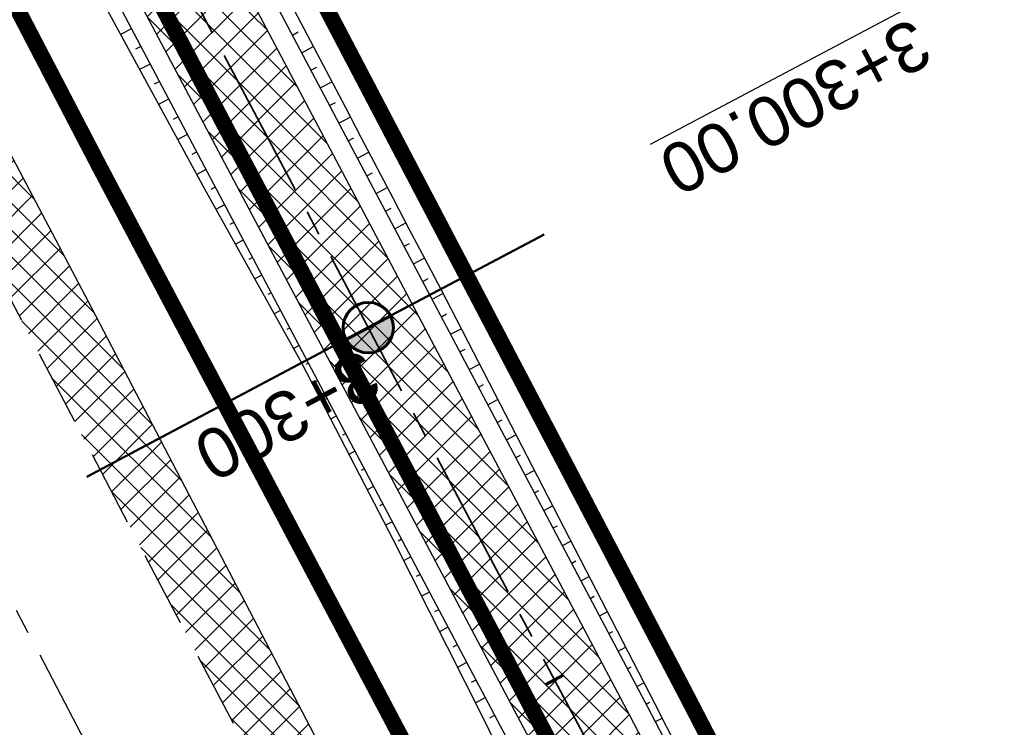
# Model space of a CAD drawing. Header units: metres. Extents: x 7529682 to 7533711, y 5721195 to 5727842.
# Tile 85 of 232: x 7531246 to 7531270, y 5724874 to 5724892. Entities that reach past the tile are written whole.
import ezdxf

# ---------------------------------------------------------------- set-up
doc = ezdxf.new("R2010")
doc.units = ezdxf.units.M
for name, pattern in [('817-dzialki-09-05-04$0$HIDDEN', [0.375, 0.25, -0.125]), ('ACAD_ISO05W100', [33, 24, -3, 0, -3, 0, -3]), ('CENTER', [50.800000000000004, 31.75, -6.35, 6.35, -6.35]), ('CENTER2', [28.575000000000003, 19.05, -3.175, 3.175, -3.175]), ('HIDDEN', [9.524999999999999, 6.35, -3.175])]:
    doc.linetypes.add(name, pattern=pattern)
for name, color, linetype in [('C-DROGI-SYTUACJA', 7, 'Continuous'), ('C-DROGI-SYTUACJA-ETYKIETY', 7, 'Continuous'), ('D-hatch-pobocza', 131, 'Continuous'), ('D-pobocza', 60, 'Continuous'), ('D-rowy', 160, 'Continuous'), ('D-skarpa', 2, 'Continuous'), ('D-skarpa-kreskowanie', 2, 'Continuous')]:
    doc.layers.add(name, color=color, linetype=linetype)
for name, color, linetype, lineweight, true_color in [('D-hatch-ciag-pieszo-rowerowy', 7, 'Continuous', 13, 0xff9f80), ('D-LR-etap-III', 7, '817-dzialki-09-05-04$0$HIDDEN', 50, 0x00008f), ('D-przekroje-pop', 7, 'Continuous', 50, 0x000099)]:
    doc.layers.add(name, color=color, linetype=linetype, lineweight=lineweight, true_color=true_color)
for name, color, linetype, lineweight in [('D-krawędzie', 3, 'Continuous', 30), ('D-obrzeża', 2, 'Continuous', 30), ('D-oś', 10, 'CENTER', 30), ('D-pas-drogowy', 7, 'ACAD_ISO05W100', 50)]:
    doc.layers.add(name, color=color, linetype=linetype, lineweight=lineweight)
doc.layers.add('poprzeczki', color=7, linetype='Continuous', true_color=0x0000c7)
doc.styles.get("Standard").update_dxf_attribs({"font": 'arial.ttf'})

# ---------------------------------------------------------------- blocks, each defined once
blk = doc.blocks.new('kilometraz')
at = {"linetype": 'ByBlock', "lineweight": -2}
blk.add_hatch(color=0, dxfattribs=at).paths.add_polyline_path([(0, -0.28125, 0.4142135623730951), (0.28125, 0, 0.4142135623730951), (0, 0.28125)])
at = {"color": 0, "linetype": 'ByBlock', "lineweight": -2}
blk.add_line((0, 0.28125), (0, -0.28125), dxfattribs=at)
blk.add_circle((0, 0), 0.28125, dxfattribs=at)
blk = doc.blocks.new('AeccTickLine')
at = {"color": 0, "linetype": 'ByBlock', "lineweight": -2}
blk.add_line((0, 1), (-3.673819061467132e-16, -1), dxfattribs=at)

msp = doc.modelspace()

# ---------------------------------------------------------------- hatches: boundary and pattern name
at = {"layer": 'D-hatch-ciag-pieszo-rowerowy'}
h = msp.add_hatch(dxfattribs=at)
h.set_pattern_fill('ANSI37', color=256, scale=0.15, style=0)
h.set_pattern_definition([(45, (0.8853450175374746, 0.4649341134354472), (-0.3367596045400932, 0.3367596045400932), []), (135, (0.8853450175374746, 0.4649341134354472), (-0.3367596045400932, -0.3367596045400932), [])])
h.paths.add_polyline_path([(7531176.001662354, 5725035.63263457), (7531173.776119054, 5725034.493482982), (7531202.515371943, 5724979.795162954), (7531233.695975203, 5724920.949650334), (7531258.824090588, 5724873.473403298), (7531292.224994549, 5724809.507396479), (7531303.703463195, 5724787.477282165), (7531306.469608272, 5724787.578715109), (7531294.441068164, 5724810.664555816), (7531261.036940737, 5724874.63673589), (7531235.905024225, 5724922.120164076), (7531204.726462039, 5724980.961824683)])
at = {"layer": 'D-hatch-pobocza'}
h = msp.add_hatch(dxfattribs=at)
h.set_pattern_fill('ANSI37', color=256, scale=0.15, style=0)
h.set_pattern_definition([(45, (0, 0), (-0.3367596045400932, 0.3367596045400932), []), (135, (0, 0), (-0.3367596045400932, -0.3367596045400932), [])])
h.paths.add_polyline_path([(7531224.12, 5724929.62), (7531213.15, 5724949.98), (7531200.73, 5724973.91), (7531188.83, 5724996.41), (7531176.889999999, 5725019.33), (7531166.91, 5725038.07), (7531158.980160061, 5725054.059290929), (7531158.14196267, 5725051.386259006), (7531167.380094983, 5725033.766927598), (7531197.164745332, 5724976.987689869), (7531228.151004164, 5724918.034426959), (7531253.152837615, 5724870.491119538), (7531286.7961686, 5724806.653565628), (7531296.234606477, 5724788.675232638), (7531298.77605959, 5724787.517560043), (7531278.139999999, 5724826.49), (7531263.88, 5724853.83), (7531259.009999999, 5724862.85), (7531247.509999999, 5724884.88), (7531235.21, 5724908.21)])

# ---------------------------------------------------------------- linework, layer by layer
at = {"layer": 'C-DROGI-SYTUACJA', "color": 10, "linetype": 'CENTER2', "lineweight": 35, "ltscale": 0.2}
msp.add_lwpolyline([(7531154.313313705, 5725078.4002911, -0.06893621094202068), (7531156.868938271, 5725074.829562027), (7531166.993104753, 5725055.549823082, -0.06873154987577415), (7531168.47910387, 5725051.431584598), (7531169.100428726, 5725048.502816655, 0.0687825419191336), (7531171.889509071, 5725040.775727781), (7531203.620916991, 5724980.378493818), (7531234.800499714, 5724921.534907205), (7531259.930515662, 5724874.055069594), (7531293.333031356, 5724810.085976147), (7531313.159872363, 5724772.033203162), (7531341.528881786, 5724719.923105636, -0.009023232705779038), (7531346.533284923, 5724710.322073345), (7531363.734853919, 5724675.815312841), (7531380.064961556, 5724644.822693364), (7531398.584264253, 5724609.362510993), (7531424.896642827, 5724559.228182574), (7531446.141834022, 5724518.960513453), (7531474.815809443, 5724464.451899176), (7531498.201389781, 5724419.897359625)], format="xyb", dxfattribs=at)
at = {"layer": 'D-krawędzie', "linetype": 'HIDDEN', "ltscale": 0.3, "flags": 128}
msp.add_lwpolyline([(7530572.009999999, 5726166.06), (7530620.380949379, 5726072.761487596), (7530641.555222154, 5726032.007915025), (7530660.960861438, 5725995.070069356), (7530689.128213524, 5725941.540167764), (7530707.335918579, 5725907.031820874), (7530725.255781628, 5725873.092686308), (7530743.969545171, 5725837.653904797), (7530770.526708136, 5725787.119408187), (7530787.864146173, 5725754.266918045), (7530809.897571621, 5725712.541613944), (7530824.739035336, 5725684.389287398), (7530840.856259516, 5725653.693092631), (7530860.675070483, 5725616.154465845), (7530865.283000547, 5725607.394015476), (7530878.050274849, 5725583.079962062), (7530918.171722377, 5725507.178125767), (7530950.162943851, 5725446.305402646), (7530993.419108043, 5725364.264712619), (7531022.766433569, 5725308.719304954), (7531053.80955549, 5725249.872416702), (7531081.165622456, 5725197.874670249), (7531103.902359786, 5725154.540603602), (7531128.123220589, 5725108.448161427), (7531149.3, 5725068.249999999), (7531167.380094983, 5725033.766927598), (7531197.164745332, 5724976.987689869), (7531228.151004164, 5724918.034426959), (7531253.152837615, 5724870.491119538), (7531286.7961686, 5724806.653565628), (7531306.739858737, 5724768.664832), (7531335.094443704, 5724714.652299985), (7531357.3191504, 5724672.438740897), (7531373.644908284, 5724641.454376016), (7531392.161870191, 5724605.998675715), (7531418.480331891, 5724555.852756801), (7531439.726902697, 5724515.582472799), (7531468.399107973, 5724461.077223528), (7531491.782023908, 5724416.527754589), (7531531.990296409, 5724339.832565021), (7531557.226635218, 5724291.658956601), (7531569.851546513, 5724267.577443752), (7531591.375556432, 5724226.547822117), (7531610.003879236, 5724191.103071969), (7531616.882991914, 5724177.998849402), (7531629.984986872, 5724153.025496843), (7531641.006768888, 5724132.021778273), (7531664.906257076, 5724087.616922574), (7531677.64401952, 5724064.785715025), (7531683.112433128, 5724054.988140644), (7531686.752875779, 5724048.180044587), (7531695.447538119, 5724031.696667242), (7531703.748818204, 5724015.917210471), (7531709.214143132, 5724005.513965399), (7531719.388607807, 5723986.14687362), (7531726.295217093, 5723973.000144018), (7531732.740794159, 5723960.735633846), (7531735.13, 5723956.19)], dxfattribs=at)
at = {"layer": 'D-LR-etap-III', "ltscale": 10, "flags": 128}
msp.add_lwpolyline([(7531750.474471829, 5723895.103125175, 0.4, 0.4, 0), (7531750.505, 5723895.13, 0.4, 0.4, 0), (7531682.71, 5724022.92, 0.4, 0.4, 0), (7531619.177023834, 5724147.203692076, 0.4, 0.4, 0), (7531592.308960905, 5724198.48863389, 0.4, 0.4, 0), (7531553.263875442, 5724272.918564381, 0.4, 0.4, 0), (7531504.019999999, 5724366.79, 0.4, 0.4, 0), (7531482.09, 5724407.62, 0.4, 0.4, 0), (7531412.350402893, 5724541.182759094, 0.4, 0.4, 0), (7531388.463669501, 5724586.929768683, 0.4, 0.4, 0), (7531345.12, 5724669.94, 0.4, 0.4, 0), (7531127.66, 5725081.67, 0.4, 0.4, 0), (7531059.253139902, 5725211.040795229, 0.4, 0.4, 0), (7531008.007244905, 5725307.953830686, 0.4, 0.4, 0), (7530964.181635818, 5725390.835555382, 0.4, 0.4, 0), (7530914.557354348, 5725484.683561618, 0.4, 0.4, 0), (7530865.243241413, 5725577.493975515, 0.4, 0.4, 0), (7530840.085257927, 5725624.058651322, 0.4, 0.4, 0), (7530802.559525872, 5725694.924584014, 0.4, 0.4, 0), (7530755.54, 5725787.51, 0.4, 0.4, 0), (7530708.717810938, 5725876.303221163, 0.4, 0.4, 0), (7530695.12, 5725902.09, 0.4, 0.4, 0), (7530642.91397006, 5726001.07839487, 0.4, 0.4, 0), (7530634.934723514, 5726016.146615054, 0.4, 0.4, 0), (7530610.820000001, 5726061.929999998, 0.4, 0.4, 0), (7530610.820000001, 5726061.929999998, 0.4, 0.4, 0), (7530607.21, 5726063.51, 0.4, 0.4, 0), (7530597.42, 5726080.68, 0.4, 0.4, 0), (7530591.16, 5726088.44, 0.4, 0.4, 0), (7530581.28, 5726107.21, 0.4, 0.4, 0), (7530571.29, 5726130.56, 0.4, 0.4, 0), (7530549.554994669, 5726171.527317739, 0.4, 0.4, 0), (7530531.014309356, 5726206.473807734, 0.4, 0.4, 0), (7530516.461208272, 5726236.016618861, 0.4, 0.4, 0), (7530500.798929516, 5726266.141265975, 0.4, 0.4, 0), (7530491.349999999, 5726283.94, 0.4, 0.4, 0), (7530482.4, 5726303.41, 0.4, 0.4, 0), (7530482.4, 5726303.41, 0.4, 0.4, 0), (7530450.41, 5726357.28, 0.4, 0.4, 0), (7530397.759396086, 5726458.499907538, 0.4, 0.4, 0), (7530334.707815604, 5726583.664702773, 0.4, 0.4, 0), (7530303.939274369, 5726645.167943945, 0.4, 0.4, 0), (7530300.509779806, 5726651.777515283, 0.4, 0.4, 0), (7530289.213532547, 5726671.966724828, 0.4, 0.4, 0), (7530281.54, 5726685.57, 0.4, 0.4, 0), (7530261.37085633, 5726724.163374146, 0.4, 0.4, 0), (7530254.03, 5726738.21, 0.4, 0.4, 0), (7530197.219999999, 5726845.06, 0.4, 0.4, 0), (7530194.71, 5726849.15, 0.4, 0.4, 0), (7530195.92, 5726850.75, 0.4, 0.4, 0), (7530170.546669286, 5726892.961489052, 0.4, 0.4, 0), (7530143.174718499, 5726945.065838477, 0.4, 0.4, 0), (7530105.059999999, 5727018.32, 0.4, 0.4, 0), (7530100.059999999, 5727027.16, 0.4, 0.4, 0), (7530062.318670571, 5727099.625398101, 0.4, 0.4, 0), (7530015.378537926, 5727189.420463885, 0.4, 0.4, 0), (7529983.207960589, 5727250.206596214, 0.4, 0.4, 0), (7529953.284293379, 5727306.74720398, 0.4, 0.4, 0), (7529900.67053443, 5727406.15903814, 0.4, 0.4, 0), (7529890.630239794, 5727425.131178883, 0.4, 0.4, 0), (7529875.155383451, 5727454.426350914, 0.4, 0.4, 0), (7529857.560096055, 5727487.787346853, 0.4, 0.4, 0), (7529835.194401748, 5727530.19312405, 0.4, 0.4, 0), (7529811.740544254, 5727574.662079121, 0.4, 0.4, 0), (7529792.101859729, 5727611.922638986, 0.4, 0.4, 0), (7529768.066117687, 5727657.469613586, 0.4, 0.4, 0), (7529755.210566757, 5727682.131373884, 0.4, 0.4, 0), (7529753.309999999, 5727681.13, 0.4, 0.4, 0), (7529739.21, 5727707.77, 0.4, 0.4, 0), (7529735.394745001, 5727711.251990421, 0.4, 0.4, 0), (7529725.42, 5727730.2, 0.4, 0.4, 0), (7529723.55, 5727729.88, 0.4, 0.4, 0), (7529695.566668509, 5727782.932080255, 0.4, 0.4, 0), (7529717.67971874, 5727794.024357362, 0.4, 0.4, 0), (7529736.274870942, 5727758.647400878, 0.4, 0.4, 0), (7529736.274870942, 5727758.647400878, 0.4, 0.4, 0), (7529744.511003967, 5727750.406106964, 0.4, 0.4, 0), (7529744.511003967, 5727750.406106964, 0.4, 0.4, 0), (7529750.282568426, 5727738.549848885, 0.4, 0.4, 0), (7529777.108510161, 5727687.569424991, 0.4, 0.4, 0), (7529796.51537536, 5727651.329932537, 0.4, 0.4, 0), (7529814.937945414, 5727616.793170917, 0.4, 0.4, 0), (7529839.006722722, 5727572.303976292, 0.4, 0.4, 0), (7529860.617626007, 5727532.509108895, 0.4, 0.4, 0), (7529882.348967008, 5727491.504261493, 0.4, 0.4, 0), (7529904.865139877, 5727449.096370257, 0.4, 0.4, 0), (7529920.747384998, 5727418.884773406, 0.4, 0.4, 0), (7529946.676504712, 5727368.547487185, 0.4, 0.4, 0), (7529972.024701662, 5727320.573310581, 0.4, 0.4, 0), (7529987.740014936, 5727290.153392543, 0.4, 0.4, 0), (7529996.497385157, 5727273.661630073, 0.4, 0.4, 0), (7530017.541471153, 5727234.202689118, 0.4, 0.4, 0), (7530033.053657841, 5727204.864166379, 0.4, 0.4, 0), (7530051.622983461, 5727170.222745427, 0.4, 0.4, 0), (7530069.276612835, 5727137.015751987, 0.4, 0.4, 0), (7530089.385386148, 5727097.533639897, 0.4, 0.4, 0), (7530109.712512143, 5727060.746615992, 0.4, 0.4, 0), (7530136.769722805, 5727011.640131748, 0.4, 0.4, 0), (7530162.446686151, 5726962.743777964, 0.4, 0.4, 0), (7530187.674104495, 5726916.992101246, 0.4, 0.4, 0), (7530207.820739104, 5726879.335323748, 0.4, 0.4, 0), (7530230.625609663, 5726834.518686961, 0.4, 0.4, 0), (7530262.288093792, 5726776.61832811, 0.4, 0.4, 0), (7530277.509672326, 5726760.213143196, 0.4, 0.4, 0), (7530286.036865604, 5726744.106684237, 0.4, 0.4, 0), (7530288.097472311, 5726735.884066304, 0.4, 0.4, 0), (7530290.393870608, 5726725.046963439, 0.4, 0.4, 0), (7530296.17664807, 5726713.582980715, 0.4, 0.4, 0), (7530302.726195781, 5726701.18226779, 0.4, 0.4, 0), (7530325.685047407, 5726657.466383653, 0.4, 0.4, 0), (7530343.243978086, 5726623.648592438, 0.4, 0.4, 0), (7530360.229820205, 5726591.746871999, 0.4, 0.4, 0), (7530383.20855044, 5726548.059469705, 0.4, 0.4, 0), (7530406.017875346, 5726503.605514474, 0.4, 0.4, 0), (7530427.464919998, 5726462.620289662, 0.4, 0.4, 0), (7530447.9278544, 5726424.388014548, 0.4, 0.4, 0), (7530471.126878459, 5726379.920667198, 0.4, 0.4, 0), (7530490.501003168, 5726343.033350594, 0.4, 0.4, 0), (7530509.499458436, 5726306.733076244, 0.4, 0.4, 0), (7530529.890269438, 5726267.244072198, 0.4, 0.4, 0), (7530543.852446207, 5726238.990319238, 0.4, 0.4, 0), (7530554.808897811, 5726218.943990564, 0.4, 0.4, 0), (7530559.027108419, 5726212.223286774, 0.4, 0.4, 0), (7530563.060988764, 5726206.409670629, 0.4, 0.4, 0), (7530566.93354971, 5726200.463543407, 0.4, 0.4, 0), (7530569.771022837, 5726194.901501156, 0.4, 0.4, 0), (7530571.47319415, 5726191.282350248, 0.4, 0.4, 0), (7530572.839142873, 5726188.024533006, 0.4, 0.4, 0), (7530575.295071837, 5726182.034664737, 0.4, 0.4, 0), (7530579.736851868, 5726173.306070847, 0.4, 0.4, 0), (7530583.3, 5726167.41, 0.4, 0.4, 0), (7530593.4, 5726163.33, 0.4, 0.4, 0), (7530598.618375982, 5726155.264489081, 0.4, 0.4, 0), (7530608.258304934, 5726140.497132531, 0.4, 0.4, 0), (7530603.269999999, 5726136.83, 0.4, 0.4, 0), (7530606.53, 5726131.84, 0.4, 0.4, 0), (7530604.239057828, 5726124.21679044, 0.4, 0.4, 0), (7530605.847136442, 5726121.630127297, 0.4, 0.4, 0), (7530608.971611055, 5726116.164124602, 0.4, 0.4, 0), (7530618.114293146, 5726097.791111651, 0.4, 0.4, 0), (7530651.213125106, 5726034.959524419, 0.4, 0.4, 0), (7530670.243741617, 5725998.61095082, 0.4, 0.4, 0), (7530698.075474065, 5725945.952624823, 0.4, 0.4, 0), (7530716.505955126, 5725911.3051464, 0.4, 0.4, 0), (7530735.223454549, 5725875.667401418, 0.4, 0.4, 0), (7530752.504235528, 5725842.154920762, 0.4, 0.4, 0), (7530778.310652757, 5725793.501254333, 0.4, 0.4, 0), (7530797.499961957, 5725756.381811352, 0.4, 0.4, 0), (7530812.518974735, 5725728.28874362, 0.4, 0.4, 0), (7530820.039295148, 5725713.160404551, 0.4, 0.4, 0), (7530822.422446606, 5725710.193574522, 0.4, 0.4, 0), (7530833.154893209, 5725688.800634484, 0.4, 0.4, 0), (7530849.629354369, 5725656.158601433, 0.4, 0.4, 0), (7530867.98290276, 5725621.963939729, 0.4, 0.4, 0), (7530872.629809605, 5725612.88760475, 0.4, 0.4, 0), (7530880.354488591, 5725597.594500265, 0.4, 0.4, 0), (7530883.839446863, 5725593.389159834, 0.4, 0.4, 0), (7530891.782113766, 5725587.763349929, 0.4, 0.4, 0), (7530895.038670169, 5725584.280746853, 0.4, 0.4, 0), (7530897.033644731, 5725580.941110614, 0.4, 0.4, 0), (7530900.951646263, 5725579.945856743, 0.4, 0.4, 0), (7530904.80970798, 5725571.977328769, 0.4, 0.4, 0), (7530903.682362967, 5725568.566434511, 0.4, 0.4, 0), (7530908.900614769, 5725558.844845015, 0.4, 0.4, 0), (7530910.252030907, 5725545.671606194, 0.4, 0.4, 0), (7530912.872986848, 5725538.645543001, 0.4, 0.4, 0), (7530945.278171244, 5725478.464284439, 0.4, 0.4, 0), (7530959.692318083, 5725450.24628822, 0.4, 0.4, 0), (7531002.82670893, 5725368.192370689, 0.4, 0.4, 0), (7531044.703532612, 5725290.314293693, 0.4, 0.4, 0), (7531064.098839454, 5725253.212562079, 0.4, 0.4, 0), (7531083.010253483, 5725216.677517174, 0.4, 0.4, 0), (7531113.013137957, 5725158.465613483, 0.4, 0.4, 0), (7531137.364304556, 5725113.07076138, 0.4, 0.4, 0), (7531150.830830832, 5725086.711759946, 0.4, 0.4, 0), (7531159.745663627, 5725076.640848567, 0.4, 0.4, 0), (7531166.309999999, 5725074.58, 0.4, 0.4, 0), (7531172.29, 5725062.58, 0.4, 0.4, 0), (7531170.589828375, 5725055.605912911, 0.4, 0.4, 0), (7531173.732823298, 5725044.080706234, 0.4, 0.4, 0), (7531215.342008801, 5724964.859648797, 0.4, 0.4, 0), (7531238.054496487, 5724921.684649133, 0.4, 0.4, 0), (7531262.389821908, 5724875.282876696, 0.4, 0.4, 0), (7531295.587160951, 5724811.265731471, 0.4, 0.4, 0), (7531348.487908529, 5724712.362812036, 0.4, 0.4, 0), (7531363.740817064, 5724682.68394264, 0.4, 0.4, 0), (7531366.986905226, 5724675.865317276, 0.4, 0.4, 0), (7531382.541261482, 5724646.110625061, 0.4, 0.4, 0), (7531401.299165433, 5724610.874551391, 0.4, 0.4, 0), (7531428.964837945, 5724558.862274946, 0.4, 0.4, 0), (7531449.111202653, 5724520.397801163, 0.4, 0.4, 0), (7531477.292992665, 5724465.831467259, 0.4, 0.4, 0), (7531500.996290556, 5724421.112506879, 0.4, 0.4, 0), (7531512.121834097, 5724400.549045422, 0.4, 0.4, 0), (7531513.78163794, 5724396.757451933, 0.4, 0.4, 0), (7531526.32, 5724379.39, 0.4, 0.4, 0), (7531566.783642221, 5724302.73628205, 0.4, 0.4, 0), (7531578.579156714, 5724282.774819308, 0.4, 0.4, 0), (7531584.232619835, 5724273.111246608, 0.4, 0.4, 0), (7531590.109283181, 5724263.508189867, 0.4, 0.4, 0), (7531593.027899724, 5724258.771479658, 0.4, 0.4, 0), (7531595.711841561, 5724254.226824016, 0.4, 0.4, 0), (7531601.659976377, 5724243.898197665, 0.4, 0.4, 0), (7531606.097733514, 5724235.986407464, 0.4, 0.4, 0), (7531609.382207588, 5724230.799061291, 0.4, 0.4, 0), (7531611.580260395, 5724227.671180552, 0.4, 0.4, 0), (7531612.707802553, 5724225.86410867, 0.4, 0.4, 0), (7531618.665224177, 5724214.480919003, 0.4, 0.4, 0), (7531619.885522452, 5724212.333950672, 0.4, 0.4, 0), (7531620.931818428, 5724210.787064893, 0.4, 0.4, 0), (7531623.518605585, 5724207.111542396, 0.4, 0.4, 0), (7531626.143926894, 5724203.61306897, 0.4, 0.4, 0), (7531632.022984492, 5724196.485954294, 0.4, 0.4, 0), (7531653.949089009, 5724152.617641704, 0.4, 0.4, 0), (7531656.750690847, 5724143.103797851, 0.4, 0.4, 0), (7531659.61440691, 5724133.254504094, 0.4, 0.4, 0), (7531661.627147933, 5724128.646047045, 0.4, 0.4, 0.01093811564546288), (7531674.314987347, 5724101.43546424, 0.4, 0.4, 0), (7531685.137626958, 5724081.408252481, 0.4, 0.4, 0), (7531692.159945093, 5724066.277333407, 0.4, 0.4, 0), (7531699.662164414, 5724051.388120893, 0.4, 0.4, 0), (7531704.480624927, 5724040.808561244, 0.4, 0.4, 0), (7531704.480624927, 5724040.808561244, 0.4, 0.4, 0), (7531704.401251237, 5724037.368913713, 0.4, 0.4, 0), (7531720.383609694, 5724003.441317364, 0.4, 0.4, 0), (7531728.79890528, 5723986.206298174, 0.4, 0.4, 0), (7531733.237926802, 5723977.192631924, 0.4, 0.4, 0), (7531736.750027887, 5723969.505210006, 0.4, 0.4, 0), (7531737.336143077, 5723968.518916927, 0.4, 0.4, 0), (7531738.285051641, 5723967.699360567, 0.4, 0.4, 0), (7531742.180915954, 5723962.346428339, 0.4, 0.4, 0), (7531744.286141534, 5723958.615526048, 0.4, 0.4, 0), (7531755.393260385, 5723944.192617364, 0.4, 0.4, 0), (7531758.69, 5723936.76, 0.4, 0.4, 0), (7531780.08, 5723929.25, 0.4, 0.4, 0), (7531792.611989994, 5723906.337708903, 0.4, 0.4, 0), (7531792.611989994, 5723906.337708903, 0.4, 0.4, 0), (7531756.962094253, 5723883.055323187, 0.4, 0.4, 0), (7531750.46, 5723895.130000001, 0.4, 0.4, 0), (7531750.46, 5723895.130000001, 0, 0, 0)], format="xyseb", dxfattribs=at)
at = {"layer": 'D-obrzeża'}
for points in [[(7531306.469608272, 5724787.578715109), (7531294.441068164, 5724810.664555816), (7531261.036940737, 5724874.63673589), (7531235.905024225, 5724922.120164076), (7531204.726462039, 5724980.961824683), (7531173.078268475, 5725041.196618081, -0.06878949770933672), (7531170.288801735, 5725048.924442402), (7531169.644367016, 5725051.962144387, 0.06857369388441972), (7531168.255622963, 5725055.814645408), (7531166.709236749, 5725058.763974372, -0.2909904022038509), (7531166.888084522, 5725060.902702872), (7531168.105220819, 5725062.504529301)], [(7531162.547399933, 5725061.317843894), (7531165.881540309, 5725054.958839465, -0.06857369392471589), (7531167.270284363, 5725051.106338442), (7531167.914945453, 5725048.067569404, 0.06878949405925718), (7531170.704411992, 5725040.339745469), (7531202.515371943, 5724979.795162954), (7531233.695975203, 5724920.949650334), (7531258.824090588, 5724873.473403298), (7531292.224994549, 5724809.507396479), (7531312.052212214, 5724771.453899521), (7531340.423454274, 5724719.339022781, -0.009020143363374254), (7531345.426151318, 5724709.741280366), (7531362.628782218, 5724675.232985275), (7531378.958019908, 5724644.242016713), (7531397.476854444, 5724608.78273076), (7531423.790449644, 5724558.646084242), (7531445.035916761, 5724518.377892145), (7531473.709538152, 5724463.869950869), (7531497.094585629, 5724419.316425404), (7531505.905040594, 5724402.510940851, -0.03317121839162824), (7531508.586352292, 5724396.450655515), (7531511.248060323, 5724389.164100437)]]:
    msp.add_lwpolyline(points, format="xyb", dxfattribs=at)
at = {"layer": 'D-oś', "ltscale": 0.1}
msp.add_lwpolyline([(7531488.682972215, 5724414.901138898), (7531465.30154836, 5724459.447768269), (7531436.630334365, 5724513.951133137), (7531415.382990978, 5724554.222881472), (7531389.061122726, 5724604.375291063), (7531370.54547166, 5724639.828481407), (7531354.22214964, 5724670.808223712), (7531331.99647235, 5724713.023626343), (7531303.640952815, 5724767.037938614), (7531283.698553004, 5724805.024214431), (7531250.055061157, 5724868.862076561), (7531225.052886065, 5724916.406033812), (7531194.065303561, 5724975.361817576), (7531164.280332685, 5725032.141666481), (7531146.201824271, 5725066.621712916), (7531125.025790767, 5725106.818458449), (7531100.803065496, 5725152.914450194), (7531078.067230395, 5725196.24679728), (7531050.712974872, 5725248.241100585), (7531019.671816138, 5725307.084268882), (7530990.323090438, 5725362.632329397), (7530947.065833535, 5725444.675091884), (7530915.075467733, 5725505.546186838), (7530874.953735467, 5725581.448561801)], dxfattribs=at)
at = {"layer": 'D-pas-drogowy', "ltscale": 0.2, "flags": 128}
msp.add_lwpolyline([(7531633.018560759, 5724182.834272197, 0.4, 0.4, 0), (7531617.558899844, 5724211.608162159, 0.4, 0.4, 0), (7531566.783642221, 5724302.73628205, 0.4, 0.4, 0), (7531538.419082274, 5724356.469679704, 0.4, 0.4, 0), (7531526.32, 5724379.39, 0.4, 0.4, 0), (7531516.102085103, 5724393.607319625, 0.4, 0.4, 0.001485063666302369), (7531513.78037409, 5724396.837773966, 0.4, 0.4, 0), (7531501.87, 5724413.41, 0.4, 0.4, 0), (7531474.926107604, 5724464.507896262, 0.4, 0.4, 0), (7531446.200436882, 5724518.992313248, 0.4, 0.4, 0), (7531424.962185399, 5724559.262257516, 0.4, 0.4, 0), (7531398.444460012, 5724609.565801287, 0.4, 0.4, 0), (7531379.647455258, 5724645.216004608, 0.4, 0.4, 0), (7531365.23, 5724672.56, 0.4, 0.4, 0), (7531341.305752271, 5724717.915356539, 0.4, 0.4, 0), (7531312.899996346, 5724771.788898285, 0.4, 0.4, 0), (7531292.590923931, 5724810.306502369, 0.4, 0.4, 0), (7531259.391619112, 5724873.271351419, 0.4, 0.4, 0), (7531233.740401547, 5724921.922582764, 0.4, 0.4, 0), (7531203.072738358, 5724980.092044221, 0.4, 0.4, 0), (7531173.471398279, 5725036.225177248, 0.4, 0.4, 0), (7531168.269999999, 5725046.09, 0.4, 0.4, 0), (7531172.29, 5725062.58, 0.4, 0.4, 0), (7531166.309999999, 5725074.58, 0.4, 0.4, 0), (7531150.32, 5725079.6, 0.4, 0.4, 0), (7531141.5, 5725096.43, 0.4, 0.4, 0), (7531109.311735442, 5725157.814415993, 0.4, 0.4, 0), (7531086.641300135, 5725201.047918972, 0.4, 0.4, 0), (7531059.198258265, 5725253.383662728, 0.4, 0.4, 0), (7531028.206828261, 5725312.48946212, 0.4, 0.4, 0), (7530999.104694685, 5725367.990143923, 0.4, 0.4, 0), (7530956.247527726, 5725449.724815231, 0.4, 0.4, 0), (7530924.397774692, 5725510.463768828, 0.4, 0.4, 0), (7530897.509999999, 5725561.74, 0.4, 0.4, 0), (7530894.46, 5725566.14, 0.4, 0.4, 0), (7530892.16, 5725570.49, 0.4, 0.4, 0), (7530869.362688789, 5725613.307018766, 0.4, 0.4, 0), (7530861.693971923, 5725627.704613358, 0.4, 0.4, 0), (7530852.74, 5725644.52, 0.4, 0.4, 0), (7530831.509999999, 5725684.2, 0.4, 0.4, 0), (7530811.13, 5725722.52, 0.4, 0.4, 0), (7530792.3476413, 5725757.940652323, 0.4, 0.4, 0), (7530768.03, 5725803.8, 0.4, 0.4, 0), (7530748.768542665, 5725840.178507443, 0.4, 0.4, 0), (7530727.7, 5725879.97, 0.4, 0.4, 0), (7530712.0981582, 5725909.54523909, 0.4, 0.4, 0), (7530693.644105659, 5725944.645156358, 0.4, 0.4, 0), (7530665.702224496, 5725997.538976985, 0.4, 0.4, 0), (7530641.759999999, 5726042.88, 0.4, 0.4, 0), (7530616.5, 5726091.48, 0.4, 0.4, 0), (7530604.628439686, 5726114.319880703, 0.4, 0.4, -0.007762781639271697), (7530602.5, 5726118.43, 0.4, 0.4, 0), (7530603.992037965, 5726123.394821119, 0.4, 0.4, 0), (7530606.53, 5726131.84, 0.4, 0.4, 0), (7530603.269999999, 5726136.83, 0.4, 0.4, 0), (7530593.775620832, 5726151.368713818, 0.4, 0.4, 0), (7530590.202637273, 5726156.84001263, 0.4, 0.4, 0), (7530583.3, 5726167.41, 0.4, 0.4, 0), (7530580.578343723, 5726170.427567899, 0.4, 0.4, 0), (7530575.849999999, 5726175.67, 0.4, 0.4, 0), (7530569.009999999, 5726186.66, 0.4, 0.4, 0), (7530562.555322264, 5726199.189409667, 0.4, 0.4, 0), (7530555.67, 5726211.39, 0.4, 0.4, 0), (7530548.29, 5726224.23, 0.4, 0.4, 0), (7530540.58, 5726237.71, 0.4, 0.4, 0), (7530532.679999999, 5726252.65, 0.4, 0.4, 0), (7530524.059999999, 5726269.35, 0.4, 0.4, 0), (7530502.82, 5726309.91, 0.4, 0.4, 0), (7530488.83, 5726336.63, 0.4, 0.4, 0), (7530466.03, 5726380.16, 0.4, 0.4, 0), (7530438.469999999, 5726432.77, 0.4, 0.4, 0), (7530424.53, 5726459.09, 0.4, 0.4, 0), (7530401.63, 5726502.97, 0.4, 0.4, 0), (7530383.38, 5726538.06, 0.4, 0.4, 0), (7530353.969999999, 5726593.52, 0.4, 0.4, 0), (7530338.469999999, 5726622.74, 0.4, 0.4, 0), (7530322.009999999, 5726653.88, 0.4, 0.4, 0), (7530297.54, 5726700.33, 0.4, 0.4, 0), (7530287.38, 5726719.6, 0.4, 0.4, 0), (7530285.94993921, 5726722.315508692, 0.4, 0.4, 0), (7530280.259999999, 5726733.12, 0.4, 0.4, 0), (7530266.73, 5726758.74, 0.4, 0.4, 0), (7530260.42, 5726770.47, 0.4, 0.4, 0), (7530253.25, 5726783.82, 0.4, 0.4, 0), (7530244.95, 5726799.33, 0.4, 0.4, 0), (7530239.389999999, 5726808.49, 0.4, 0.4, 0), (7530238.29, 5726807.9, 0.4, 0.4, 0), (7530218.11, 5726850.67, 0.4, 0.4, 0), (7530175.906646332, 5726928.168028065, 0.4, 0.4, 0), (7530096.679999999, 5727076.15, 0.4, 0.4, 0), (7530094.679999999, 5727079.89, 0.4, 0.4, 0), (7530064.59693469, 5727135.522637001, 0.4, 0.4, 0), (7530046.730970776, 5727168.8921561, 0.4, 0.4, 0), (7530025.803045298, 5727208.461374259, 0.4, 0.4, 0), (7530012.846501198, 5727232.979315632, 0.4, 0.4, 0), (7529994.15, 5727268.45, 0.4, 0.4, 0), (7529981.670868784, 5727291.93018666, 0.4, 0.4, 0), (7529949.889999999, 5727351.73, 0.4, 0.4, 0), (7529924.75, 5727399.03, 0.4, 0.4, 0), (7529915.515824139, 5727417.099754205, 0.4, 0.4, 0), (7529885.83, 5727475.19, 0.4, 0.4, 0), (7529862.559999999, 5727519.97, 0.4, 0.4, 0), (7529852.984923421, 5727538.191086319, 0.4, 0.4, 0), (7529836.513084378, 5727569.51130111, 0.4, 0.4, 0), (7529815.36890814, 5727609.140983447, 0.4, 0.4, 0), (7529792.795203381, 5727651.247499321, 0.4, 0.4, 0), (7529774.199114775, 5727685.858348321, 0.4, 0.4, 0), (7529746.966026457, 5727736.059440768, 0.4, 0.4, 0), (7529733.92, 5727757.62, 0.4, 0.4, 0), (7529708.607472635, 5727806.388536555, 0.4, 0.4, 0), (7529688.491967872, 5727796.344621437, 0.4, 0.4, 0), (7529723.55, 5727729.88, 0.4, 0.4, 0), (7529725.42, 5727730.2, 0.4, 0.4, 0), (7529735.38, 5727711.28, 0.4, 0.4, 0), (7529739.21, 5727707.77, 0.4, 0.4, 0), (7529753.309999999, 5727681.13, 0.4, 0.4, 0), (7529755.178396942, 5727682.114424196, 0.4, 0.4, 0), (7529792.101859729, 5727611.922638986, 0.4, 0.4, 0), (7529811.740544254, 5727574.662079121, 0.4, 0.4, 0), (7529835.194401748, 5727530.19312405, 0.4, 0.4, 0), (7529857.560096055, 5727487.787346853, 0.4, 0.4, 0), (7529875.155383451, 5727454.426350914, 0.4, 0.4, 0), (7529890.630239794, 5727425.131178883, 0.4, 0.4, 0), (7529900.67053443, 5727406.15903814, 0.4, 0.4, 0), (7529953.284293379, 5727306.74720398, 0.4, 0.4, 0), (7529983.207960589, 5727250.206596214, 0.4, 0.4, 0), (7530015.378537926, 5727189.420463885, 0.4, 0.4, 0), (7530062.318670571, 5727099.625398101, 0.4, 0.4, 0), (7530100.059999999, 5727027.16, 0.4, 0.4, 0), (7530105.059999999, 5727018.32, 0.4, 0.4, 0), (7530143.174718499, 5726945.065838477, 0.4, 0.4, 0), (7530170.546669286, 5726892.961489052, 0.4, 0.4, 0), (7530195.92, 5726850.75, 0.4, 0.4, 0), (7530194.71, 5726849.15, 0.4, 0.4, 0), (7530197.219999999, 5726845.06, 0.4, 0.4, 0), (7530254.03, 5726738.21, 0.4, 0.4, 0), (7530261.37085633, 5726724.163374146, 0.4, 0.4, 0), (7530281.54, 5726685.57, 0.4, 0.4, 0), (7530289.213532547, 5726671.966724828, 0.4, 0.4, 0), (7530300.509779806, 5726651.777515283, 0.4, 0.4, 0), (7530303.939274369, 5726645.167943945, 0.4, 0.4, 0), (7530334.707815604, 5726583.664702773, 0.4, 0.4, 0), (7530397.759396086, 5726458.499907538, 0.4, 0.4, 0), (7530450.41, 5726357.28, 0.4, 0.4, 0), (7530482.4, 5726303.41, 0.4, 0.4, 0), (7530483.687990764, 5726301.003383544, 0.4, 0.4, 0), (7530491.349999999, 5726283.94, 0.4, 0.4, 0), (7530512.67, 5726243.78, 0.4, 0.4, 0), (7530529.429999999, 5726209.46, 0.4, 0.4, 0), (7530571.29, 5726130.56, 0.4, 0.4, 0), (7530581.28, 5726107.21, 0.4, 0.4, 0), (7530591.16, 5726088.44, 0.4, 0.4, 0), (7530597.42, 5726080.68, 0.4, 0.4, 0), (7530607.21, 5726063.51, 0.4, 0.4, 0), (7530610.820000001, 5726061.929999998, 0.4, 0.4, 0), (7530634.934723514, 5726016.146615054, 0.4, 0.4, 0), (7530642.91397006, 5726001.07839487, 0.4, 0.4, 0), (7530695.12, 5725902.09, 0.4, 0.4, 0), (7530708.717810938, 5725876.303221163, 0.4, 0.4, 0), (7530755.54, 5725787.51, 0.4, 0.4, 0), (7530802.559525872, 5725694.924584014, 0.4, 0.4, 0), (7530840.085257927, 5725624.058651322, 0.4, 0.4, 0), (7530865.243241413, 5725577.493975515, 0.4, 0.4, 0), (7530914.557354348, 5725484.683561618, 0.4, 0.4, 0), (7530964.181635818, 5725390.835555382, 0.4, 0.4, 0), (7531008.007244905, 5725307.953830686, 0.4, 0.4, 0), (7531059.253139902, 5725211.040795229, 0.4, 0.4, 0), (7531127.66, 5725081.67, 0.4, 0.4, 0), (7531345.12, 5724669.94, 0.4, 0.4, 0), (7531388.463669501, 5724586.929768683, 0.4, 0.4, 0), (7531412.350402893, 5724541.182759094, 0.4, 0.4, 0), (7531482.09, 5724407.62, 0.4, 0.4, 0), (7531504.019999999, 5724366.79, 0.4, 0.4, 0), (7531519.374444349, 5724337.520497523, 0.4, 0.4, 0), (7531563.748815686, 5724252.931583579, 0.4, 0.4, 0), (7531602.175111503, 5724179.681224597, 0.4, 0.4, 0), (7531619.177023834, 5724147.203692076, 0.4, 0.4, 0), (7531625.038493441, 5724135.63500206, 0.4, 0.4, 0), (7531656.796442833, 5724073.31633882, 0.4, 0.4, 0), (7531675.12, 5724037.36, 0.4, 0.4, 0), (7531682.71, 5724022.92, 0.4, 0.4, 0), (7531705.565196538, 5723979.810545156, 0.4, 0.4, 0), (7531736.605941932, 5723921.261514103, 0.4, 0.4, 0), (7531750.46, 5723895.130000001, 0.4, 0.4, 0), (7531740.769999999, 5723886.56, 0.4, 0.4, 0), (7531732.86, 5723885, 0.4, 0.4, 0), (7531722.179999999, 5723887.77, 0.4, 0.4, 0), (7531729.87, 5723862.17, 0.4, 0.4, 0), (7531742.92, 5723861.93, 0.4, 0.4, 0), (7531763.71, 5723859.52, 0.4, 0.4, 0), (7531768.42, 5723854.12, 0.4, 0.4, 0), (7531787.42, 5723817.97, 0.4, 0.4, 0), (7531795.57, 5723809.82, 0.4, 0.4, 0), (7531816.346897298, 5723819.850397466, 0.4, 0.4, 0), (7531816.346897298, 5723819.850397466, 0.4, 0.4, 0), (7531805.059999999, 5723843.23, 0.4, 0.4, 0), (7531803.61, 5723886.23, 0.4, 0.4, 0), (7531803.61, 5723886.23, 0.4, 0.4, 0), (7531780.08, 5723929.25, 0.4, 0.4, 0), (7531758.69, 5723936.76, 0.4, 0.4, 0), (7531749.3590272, 5723946.412126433, 0.4, 0.4, 0), (7531742.71, 5723953.29, 0.4, 0.4, 0), (7531735.177368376, 5723967.877529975, 0.4, 0.4, 0), (7531722.37, 5723992.68, 0.4, 0.4, 0), (7531705.041669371, 5724030.885563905, 0.4, 0.4, 0), (7531699.469999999, 5724043.17, 0.4, 0.4, 0), (7531692.69, 5724058.11, 0.4, 0.4, 0), (7531679.672010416, 5724084.016803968, 0.4, 0.4, 0), (7531674.55, 5724094.21, 0.4, 0.4, 0), (7531666.633166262, 5724114.002855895, 0.4, 0.4, 0), (7531649, 5724153.82, 0.4, 0.4, 0), (7531641.49, 5724149.34, 0.4, 0.4, 0), (7531626.04, 5724179.34, 0.4, 0.4, 0), (7531633.03, 5724182.84, 0, 0, 0)], format="xyseb", dxfattribs=at)
at = {"layer": 'D-pobocza'}
for points in [[(7531307.02283738, 5724787.599001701), (7531294.884488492, 5724810.895593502), (7531261.479510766, 5724874.86940241), (7531236.346942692, 5724922.354061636), (7531205.168680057, 5724981.195157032), (7531173.553039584, 5725041.367993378, -0.06878949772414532), (7531170.763572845, 5725049.095817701), (7531170.119183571, 5725052.133305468, 0.06857369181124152), (7531168.730439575, 5725055.985806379), (7531167.152059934, 5725058.996154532, -0.29099040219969), (7531167.286195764, 5725060.600200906), (7531168.706932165, 5725062.469977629)], [(7531162.211571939, 5725060.88159827), (7531165.406723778, 5725054.787678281, -0.06857369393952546), (7531166.795467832, 5725050.935177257), (7531167.440174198, 5725047.896194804, 0.06878949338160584), (7531170.229640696, 5725040.168370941), (7531202.073153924, 5724979.561830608), (7531233.254165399, 5724920.715547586), (7531258.381520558, 5724873.24073678), (7531291.781779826, 5724809.275964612), (7531303.155836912, 5724787.446242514)]]:
    msp.add_lwpolyline(points, format="xyb", dxfattribs=at)
msp.add_lwpolyline([(7531298.77605959, 5724787.517560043), (7531278.139999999, 5724826.49), (7531263.88, 5724853.83), (7531259.009999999, 5724862.85), (7531247.509999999, 5724884.88), (7531235.21, 5724908.21), (7531224.12, 5724929.62), (7531213.15, 5724949.98), (7531200.73, 5724973.91), (7531188.83, 5724996.41), (7531176.889999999, 5725019.33), (7531166.91, 5725038.07), (7531158.980160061, 5725054.059290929), (7531158.14196267, 5725051.386259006)], dxfattribs=at)
at = {"layer": 'D-przekroje-pop', "extrusion": (0.4677951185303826, -0.8838369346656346, 0), "elevation": -1536780.201414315}
msp.add_lwpolyline([(9334478.828319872, 0), (9334473.828319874, 0), (9334465.828319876, 0)], dxfattribs=at)
at = {"layer": 'D-rowy', "linetype": 'HIDDEN', "ltscale": 0.1, "const_width": 0.4, "flags": 128}
msp.add_lwpolyline([(7531506.121399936, 5724397.133351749), (7531489.190578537, 5724429.34060068), (7531483.400111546, 5724440.512095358), (7531478.412312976, 5724450.146766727), (7531462.901323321, 5724479.304166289), (7531434.632959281, 5724532.161646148), (7531396.749002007, 5724604.644561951), (7531378.596106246, 5724640.173238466), (7531368.21, 5724659.05), (7531363.9, 5724666.92), (7531355.876537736, 5724682.661796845), (7531338.032693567, 5724716.834919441), (7531309.901853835, 5724770.33291588), (7531304.158114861, 5724781.147276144), (7531299.737467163, 5724789.052054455), (7531294.930113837, 5724798.468047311), (7531279.862466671, 5724827.641362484), (7531247.714582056, 5724888.416734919), (7531220.373424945, 5724940.87265548), (7531195.513546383, 5724987.526839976), (7531168.705641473, 5725038.836315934), (7531161.295913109, 5725053.454680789), (7531161.295913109, 5725053.454680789)], dxfattribs=at)
at = {"layer": 'D-skarpa', "linetype": 'Continuous'}
for points in [[(7531230.708019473, 5724934.052577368, -0.0002231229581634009), (7531256.277173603, 5724885.355907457), (7531258.573697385, 5724880.914253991), (7531261.647828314, 5724874.964004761), (7531263.151207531, 5724872.010750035), (7531267.688052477, 5724863.098524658), (7531270.048955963, 5724858.690702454), (7531272.444355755, 5724854.300893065), (7531274.718840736, 5724849.847946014), (7531276.998616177, 5724845.397761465), (7531279.375307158, 5724840.998182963), (7531281.742612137, 5724836.593703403), (7531286.350380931, 5724827.718512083), (7531288.531242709, 5724823.211257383), (7531290.81527323, 5724818.766720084), (7531293.118803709, 5724814.330934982), (7531294.924077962, 5724810.915273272), (7531295.462517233, 5724809.897772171), (7531297.814760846, 5724805.499934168), (7531302.620318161, 5724796.727816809), (7531305.022377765, 5724792.341383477), (7531307.282538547, 5724787.881015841), (7531307.417044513, 5724787.613457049)], [(7531219.598007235, 5724945.141320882), (7531226.348571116, 5724931.742626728), (7531228.709523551, 5724927.335086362, -0.0003857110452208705), (7531236.046592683, 5724914.248378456), (7531238.562367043, 5724909.922769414), (7531240.907677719, 5724905.506937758), (7531247.95517282, 5724892.265562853), (7531250.347431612, 5724887.8745798), (7531252.783310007, 5724883.506683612), (7531255.080419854, 5724879.065340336), (7531257.338831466, 5724874.60351495), (7531258.08452036, 5724873.078025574), (7531259.493072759, 5724870.100594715), (7531261.633061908, 5724865.577418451), (7531264.107660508, 5724861.228964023), (7531266.812251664, 5724857.000603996), (7531269.0837259, 5724852.546084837)]]:
    msp.add_lwpolyline(points, format="xyb", dxfattribs=at)
at = {"layer": 'D-skarpa-kreskowanie', "linetype": 'Continuous'}
for p, q in [((7531248.507889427, 5724891.895655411, 108.4375259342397), (7531248.235304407, 5724891.751382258, 108.2319083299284)), ((7531252.551219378, 5724891.73822677, 108.5713479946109), (7531252.698204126, 5724891.81602251, 108.4604737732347)), ((7531248.741786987, 5724891.453736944, 108.4384670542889), (7531248.608158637, 5724891.383010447, 108.3376678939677)), ((7531252.785116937, 5724891.296308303, 108.5722891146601), (7531253.077584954, 5724891.451105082, 108.3516732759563)), ((7531248.975684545, 5724891.011818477, 108.4394081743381), (7531248.713756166, 5724890.873185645, 108.2418291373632)), ((7531253.019014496, 5724890.854389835, 108.5732302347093), (7531253.164497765, 5724890.931390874, 108.4634886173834)), ((7531249.209582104, 5724890.569900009, 108.4403492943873), (7531249.081282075, 5724890.501993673, 108.3435694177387)), ((7531253.252912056, 5724890.412471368, 108.5741713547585), (7531253.542377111, 5724890.565678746, 108.3558207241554)), ((7531249.443479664, 5724890.127981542, 108.4412904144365), (7531249.192207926, 5724889.994989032, 108.2517499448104)), ((7531253.486809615, 5724889.970552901, 108.5751124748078), (7531253.630791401, 5724890.04675924, 108.4665034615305)), ((7531249.677377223, 5724889.686063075, 108.4422315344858), (7531249.554405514, 5724889.6209769, 108.3494709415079)), ((7531253.720707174, 5724889.528634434, 108.576053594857), (7531254.007169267, 5724889.680252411, 108.359968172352)), ((7531249.911274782, 5724889.244144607, 108.443172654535), (7531249.670659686, 5724889.116792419, 108.2616707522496)), ((7531253.954604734, 5724889.086715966, 108.5769947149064), (7531254.09708504, 5724889.162127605, 108.4695183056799)), ((7531250.145172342, 5724888.80222614, 108.4441137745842), (7531250.027528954, 5724888.739960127, 108.3553724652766)), ((7531254.188502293, 5724888.644797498, 108.5779358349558), (7531254.471961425, 5724888.794826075, 108.3641156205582)), ((7531250.379069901, 5724888.360307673, 108.4450548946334), (7531250.149111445, 5724888.238595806, 108.2715915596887)), ((7531254.422399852, 5724888.202879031, 108.5788769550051), (7531254.563378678, 5724888.277495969, 108.4725331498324)), ((7531250.61296746, 5724887.918389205, 108.4459960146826), (7531250.501025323, 5724887.859140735, 108.3615552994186)), ((7531254.656297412, 5724887.760960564, 108.5798180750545), (7531254.936753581, 5724887.909399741, 108.368263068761)), ((7531250.84686502, 5724887.476470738, 108.446937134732), (7531250.632671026, 5724887.363102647, 108.2853653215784)), ((7531254.890194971, 5724887.319042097, 108.5807591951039), (7531255.029672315, 5724887.392864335, 108.4755479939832)), ((7531251.080762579, 5724887.034552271, 108.4478782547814), (7531250.978510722, 5724886.98043265, 108.3707471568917)), ((7531255.12409253, 5724886.87712363, 108.5817003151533), (7531255.401545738, 5724887.023973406, 108.3724105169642)), ((7531251.314660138, 5724886.592633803, 108.4488193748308), (7531251.119846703, 5724886.48952341, 108.3018667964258)), ((7531255.357990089, 5724886.435205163, 108.5826414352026), (7531255.495965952, 5724886.508232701, 108.4785628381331)), ((7531251.548557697, 5724886.150715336, 108.4497604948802), (7531251.45599612, 5724886.101724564, 108.3799390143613)), ((7531255.591887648, 5724885.993286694, 108.583582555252), (7531255.866337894, 5724886.13854707, 108.3765579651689)), ((7531251.782455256, 5724885.708796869, 108.4507016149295), (7531251.607022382, 5724885.615944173, 108.3183682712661)), ((7531255.825785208, 5724885.551368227, 108.5845236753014), (7531255.962259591, 5724885.623601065, 108.4815776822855)), ((7531252.016352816, 5724885.266878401, 108.4516427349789), (7531251.933481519, 5724885.223016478, 108.3891308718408)), ((7531256.059682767, 5724885.10944976, 108.5854647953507), (7531256.330493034, 5724885.252783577, 108.3811859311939)), ((7531252.250250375, 5724884.824959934, 108.4525838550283), (7531252.094198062, 5724884.742364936, 108.3348697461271)), ((7531256.293580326, 5724884.667531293, 108.5864059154), (7531256.426862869, 5724884.738074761, 108.4858676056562)), ((7531252.484147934, 5724884.383041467, 108.4535249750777), (7531252.410966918, 5724884.344308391, 108.3983227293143)), ((7531256.527477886, 5724884.225612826, 108.5873470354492), (7531256.789797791, 5724884.364452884, 108.3894726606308)), ((7531252.718045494, 5724883.941122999, 108.454466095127), (7531252.581373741, 5724883.868785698, 108.3513712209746)), ((7531256.761375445, 5724883.783694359, 108.5882881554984), (7531256.890412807, 5724883.851990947, 108.4909520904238)), ((7531252.951943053, 5724883.499204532, 108.4554072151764), (7531252.887265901, 5724883.464972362, 108.4066196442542)), ((7531256.995273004, 5724883.34177589, 108.5892292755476), (7531257.249102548, 5724883.47612219, 108.3977593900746)), ((7531253.185840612, 5724883.057286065, 108.4563483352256), (7531253.052299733, 5724882.986605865, 108.3556151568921)), ((7531257.229170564, 5724882.899857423, 108.5901703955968), (7531257.353962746, 5724882.965907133, 108.496036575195)), ((7531253.419738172, 5724882.615367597, 108.4572894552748), (7531253.350874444, 5724882.578919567, 108.4053438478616)), ((7531257.463068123, 5724882.457938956, 108.591111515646), (7531257.708407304, 5724882.587791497, 108.4060461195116)), ((7531253.653635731, 5724882.17344913, 108.458230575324), (7531253.511721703, 5724882.09833721, 108.3511813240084)), ((7531257.696965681, 5724882.016020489, 108.5920526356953), (7531257.817512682, 5724882.07982332, 108.5011210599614)), ((7531253.88753329, 5724881.731530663, 108.4591716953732), (7531253.814482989, 5724881.692866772, 108.4040680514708)), ((7531257.930863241, 5724881.574102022, 108.5929937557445), (7531258.167712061, 5724881.699460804, 108.4143328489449)), ((7531254.12143085, 5724881.289612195, 108.4601128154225), (7531253.971143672, 5724881.210068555, 108.3467474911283)), ((7531258.1647608, 5724881.132183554, 108.5939348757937), (7531258.28106262, 5724881.193739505, 108.5062055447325)), ((7531254.355328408, 5724880.847693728, 108.4610539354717), (7531254.278091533, 5724880.806813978, 108.402792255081)), ((7531258.398658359, 5724880.690265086, 108.5948759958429), (7531258.626984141, 5724880.811112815, 108.4226442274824)), ((7531254.589225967, 5724880.40577526, 108.4619950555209), (7531254.430565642, 5724880.321799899, 108.3423136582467)), ((7531258.632555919, 5724880.248346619, 108.5958171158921), (7531258.744525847, 5724880.307609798, 108.5113554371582)), ((7531254.823123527, 5724879.963856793, 108.4629361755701), (7531254.741700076, 5724879.920761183, 108.4015164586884)), ((7531258.866453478, 5724879.806428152, 108.5967582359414), (7531259.086007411, 5724879.922633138, 108.4311432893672)), ((7531255.057021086, 5724879.521938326, 108.4638772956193), (7531254.889987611, 5724879.433531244, 108.3378798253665)), ((7531259.100351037, 5724879.364509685, 108.5976993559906), (7531259.207935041, 5724879.421451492, 108.5165460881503)), ((7531255.290918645, 5724879.080019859, 108.4648184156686), (7531255.204977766, 5724879.034533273, 108.3999910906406)), ((7531259.334248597, 5724878.922591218, 108.5986404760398), (7531259.54503068, 5724879.03415346, 108.439642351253)), ((7531255.524816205, 5724878.638101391, 108.4657595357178), (7531255.344878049, 5724878.54286415, 108.3300277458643)), ((7531259.568146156, 5724878.48067275, 108.599581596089), (7531259.671344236, 5724878.535293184, 108.521736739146)), ((7531255.758713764, 5724878.196182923, 108.466700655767), (7531255.664716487, 5724878.146432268, 108.3957961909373)), ((7531259.802043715, 5724878.038754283, 108.6005227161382), (7531260.00405395, 5724878.145673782, 108.4481414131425)), ((7531255.992611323, 5724877.754264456, 108.4676417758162), (7531255.79656037, 5724877.650499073, 108.3197557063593)), ((7531260.035941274, 5724877.596835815, 108.6014638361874), (7531260.134753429, 5724877.649134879, 108.5269273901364)), ((7531256.226508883, 5724877.312345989, 108.4685828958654), (7531256.124455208, 5724877.258331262, 108.3916012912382)), ((7531260.269838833, 5724877.154917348, 108.6024049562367), (7531260.46307722, 5724877.257194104, 108.4566404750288)), ((7531256.460406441, 5724876.870427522, 108.4695240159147), (7531256.248242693, 5724876.758133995, 108.3094836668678)), ((7531260.503736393, 5724876.712998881, 108.6033460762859), (7531260.598162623, 5724876.762976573, 108.5321180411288)), ((7531256.694304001, 5724876.428509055, 108.4704651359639), (7531256.584193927, 5724876.370230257, 108.3874063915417)), ((7531260.737633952, 5724876.271080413, 108.6042871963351), (7531260.92210049, 5724876.368714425, 108.4651395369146)), ((7531256.92820156, 5724875.986590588, 108.4714062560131), (7531256.699925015, 5724875.865768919, 108.2992116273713)), ((7531260.971531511, 5724875.829161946, 108.6052283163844), (7531261.061571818, 5724875.876818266, 108.5373086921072)), ((7531257.162099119, 5724875.544672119, 108.4723473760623), (7531257.043932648, 5724875.48212925, 108.3832114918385)), ((7531261.205429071, 5724875.387243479, 108.6061694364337), (7531261.38112376, 5724875.480234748, 108.473638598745)), ((7531257.395996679, 5724875.102753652, 108.4732884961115), (7531257.151607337, 5724874.973403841, 108.2889395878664)), ((7531261.43932663, 5724874.945325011, 108.6071105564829), (7531261.524981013, 5724874.99065996, 108.542499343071)), ((7531257.629894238, 5724874.660835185, 108.4742296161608), (7531257.503145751, 5724874.593750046, 108.3786201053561)), ((7531261.671161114, 5724874.50232194, 108.6080493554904), (7531261.838398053, 5724874.589647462, 108.4822673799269))]:
    msp.add_line(p, q, dxfattribs=at)

# ---------------------------------------------------------------- block references
at = {"layer": 'poprzeczki', "color": 10, "linetype": 'Continuous', "lineweight": 60, "xscale": 2.249999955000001, "yscale": 2.249999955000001, "zscale": 2.249999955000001, "rotation": 297.8912678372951}
msp.add_blockref('kilometraz', (7531254.458663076, 5724884.393410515), dxfattribs=at)
at = {"layer": 'poprzeczki', "color": 2, "linetype": 'Continuous', "lineweight": 60, "xscale": 0.25, "yscale": 0.25, "zscale": 0.25, "rotation": 297.8912678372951}
msp.add_blockref('AeccTickLine', (7531259.136614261, 5724875.555041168), dxfattribs=at)

# ---------------------------------------------------------------- texts
at = {"layer": 'C-DROGI-SYTUACJA-ETYKIETY', "color": 2}
msp.add_text('3+300', height=1.25, rotation=207.8912678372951, dxfattribs=at).set_placement((7531254.302647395, 5724883.886548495))
at = {"layer": 'D-przekroje-pop', "lineweight": 30}
msp.add_text('%%U3+300.00', height=1.25, rotation=207.8912678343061, dxfattribs=at).set_placement((7531268.137305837, 5724892.198925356))

doc.saveas('drawing.dxf')
